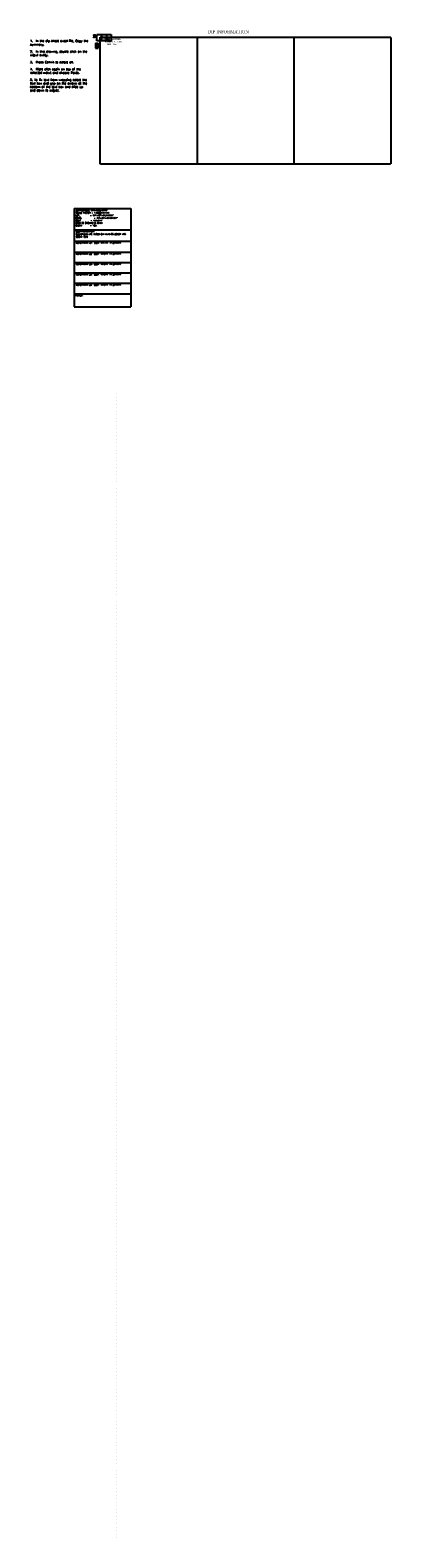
# Model space of a CAD drawing. Extents: x 1490269 to 1614827, y 653968 to 769227.
# Tile 1 of 9: x 1490269 to 1490864, y 653968 to 656459. Entities that reach past the tile are written whole.
import ezdxf

# ---------------------------------------------------------------- set-up
doc = ezdxf.new("R2010")
doc.units = 0
doc.header["$MEASUREMENT"] = 0
doc.linetypes.add('B', pattern=[0.3, 0.25, -0.05])
doc.layers.add('E-DIPS', color=26, linetype='B')
doc.layers.add('SURVEY NOTES', color=10, linetype='Continuous', plot=False)
doc.styles.add('FINE_GRID_LINES', font='simplex')
doc.styles.add('OL100', font='arial.ttf', dxfattribs={"height": 0.1})
doc.styles.add('ONE', font='times.ttf')
doc.styles.get("Standard").update_dxf_attribs({"font": 'simplex.shx'})

msp = doc.modelspace()

# ---------------------------------------------------------------- linework, layer by layer
at = {"layer": 'E-DIPS'}
for p, q in [((1490378.5, 656451.9), (1490386.5, 656451.9)), ((1490378.5, 656441.4), (1490378.5, 656451.9)), ((1490386.5, 656441.4), (1490378.5, 656441.4)), ((1490384.4, 656447.8), (1490544.4, 656447.8)), ((1490384.4, 656237.8), (1490384.4, 656447.8)), ((1490386.5, 656451.9), (1490386.5, 656441.4)), ((1490386.5, 656451.9), (1490394.5, 656451.9)), ((1490394.5, 656441.4), (1490386.5, 656441.4)), ((1490394.5, 656451.9), (1490394.5, 656441.4)), ((1490394.5, 656451.9), (1490402.5, 656451.9)), ((1490402.5, 656441.4), (1490394.5, 656441.4)), ((1490402.5, 656451.9), (1490402.5, 656441.4)), ((1490544.4, 656447.8), (1490544.4, 656237.8)), ((1490544.4, 656447.8), (1490704.4, 656447.8)), ((1490704.4, 656447.8), (1490704.4, 656237.8)), ((1490704.4, 656447.8), (1490864.4, 656447.8)), ((1490864.4, 656447.8), (1490864.4, 656237.8)), ((1490544.4, 656237.8), (1490384.4, 656237.8)), ((1490704.4, 656237.8), (1490544.4, 656237.8)), ((1490864.4, 656237.8), (1490704.4, 656237.8))]:
    msp.add_line(p, q, dxfattribs=at)
at = {"layer": 'SURVEY NOTES'}
for p, q in [((1490376.4, 656437.7), (1490381, 656437.7)), ((1490376.4, 656437.7), (1490376.4, 656435)), ((1490376.4, 656436), (1490381, 656436)), ((1490376.4, 656435.1), (1490381, 656435.1)), ((1490376.4, 656435), (1490376.4, 656434.1)), ((1490376.4, 656434.2), (1490381, 656434.2)), ((1490376.4, 656434.2), (1490376.4, 656434.1)), ((1490376.4, 656434.2), (1490376.4, 656433.2)), ((1490376.4, 656433.3), (1490381, 656433.3)), ((1490376.4, 656433.3), (1490381, 656433.3)), ((1490376.4, 656433.3), (1490376.4, 656432.4)), ((1490376.4, 656432.4), (1490381, 656432.4)), ((1490376.4, 656432.4), (1490381, 656432.4)), ((1490376.4, 656432.4), (1490376.4, 656429.6)), ((1490376.4, 656431.6), (1490381, 656431.6)), ((1490376.4, 656431.6), (1490381, 656431.6)), ((1490376.4, 656430.7), (1490381, 656430.7)), ((1490376.4, 656429.6), (1490381, 656429.6)), ((1490381, 656437.7), (1490381, 656429.6)), ((1490341.4, 656164.4), (1490434.8, 656164.4)), ((1490341.4, 656164.4), (1490341.4, 656109.7)), ((1490434.8, 656164.4), (1490434.8, 656001.9)), ((1490341.4, 656129.6), (1490434.8, 656129.6)), ((1490341.4, 656110.5), (1490434.8, 656110.5)), ((1490341.4, 656109.7), (1490341.4, 656091.3)), ((1490341.4, 656092.7), (1490341.4, 656091.3)), ((1490341.4, 656092.6), (1490341.4, 656074.1)), ((1490341.4, 656092.5), (1490434.8, 656092.5)), ((1490341.4, 656075.4), (1490434.8, 656075.4)), ((1490341.4, 656075.4), (1490434.8, 656075.4)), ((1490341.4, 656075.4), (1490341.4, 656057)), ((1490341.4, 656058.3), (1490434.8, 656058.3)), ((1490341.4, 656058.3), (1490434.8, 656058.3)), ((1490341.4, 656058.3), (1490341.4, 656001.9)), ((1490341.4, 656041.1), (1490434.8, 656041.1)), ((1490341.4, 656041.1), (1490434.8, 656041.1)), ((1490341.4, 656023.9), (1490434.8, 656023.9)), ((1490341.4, 656001.9), (1490434.8, 656001.9))]:
    msp.add_line(p, q, dxfattribs=at)

# ---------------------------------------------------------------- texts
at = {"layer": 'E-DIPS', "color": 251, "attachment_point": 1}
for insert, char_height, width in [((1490268.4, 656443.3), 3.5, 105.081), ((1490372.7, 656451.7), 0.175, 5.254)]:
    msp.add_mtext('1.  In the dip sheet excel file, Copy the summary. \\P\\P2.  In this drawing, double click on the mtext entity.\\P\\P3.  Press Ctrl+A to select all.  \\P\\P4.  Right click again on top of the selected mtext and choose Paste.\\P\\P5. To fix text from wrapping select the text box and grip on the arrows at the bottom of the text box and slide up and down to adjust. ', dxfattribs=dict(at, insert=insert, char_height=char_height, width=width))
at = {"layer": 'E-DIPS'}
note = msp.add_mtext_dynamic_manual_height_columns('REPLACE THIS TEXT WITH THE TEXT FROM THE \\PDIP SHEETS FILE.\\PFOLLOW THE DIRECTIONS OUTLINED TO THE LEFT.\\P\\P.\\P.\\P.\\P.\\P.\\P.\\P.\\P.\\P.\\P.\\P.\\P.\\P.\\P.\\P.\\P.\\P.\\P.\\P.\\P.\\P.\\P.\\P.\\P.\\P.\\P.\\P.\\P.\\P.\\P.\\P.\\P.\\P.\\P.\\P.\\P.\\P.\\P.\\P.\\P.\\P', width=1.6, gutter_width=0.4, heights=[10.3, 10.3, 10.3, 10.3, 10.3, 10.3, 10.3, 10.3, 10.3, 10.2, 10.3, 0], dxfattribs=dict(at, insert=(1490378.7, 656451.8), char_height=0.125, attachment_point=1, style='OL100'))
for column, words in zip(note.columns.linked_columns, ['.\\P.\\P.\\P.\\P.\\P.\\P.\\P.\\P.\\P.\\P.\\P.\\P.\\P.\\P.\\P.\\P.\\P.\\P.\\P.\\P.\\P.\\P.\\P.\\P.\\P.\\P.\\P.\\P.\\P.\\P.\\P.\\P.\\P.\\P.\\P.\\P.\\P.\\P.\\P.\\P.\\P.\\P.\\P.\\P.\\P.\\P.\\P.\\P.\\P', '.\\P.\\P.\\P.\\P.\\P.\\P.\\P.\\P.\\P.\\P.\\P.\\P.\\P.\\P.\\P.\\P.\\P.\\P.\\P.\\P.\\P.\\P.\\P.\\P.\\P.\\P.\\P.\\P.\\P.\\P.\\P.\\P.\\P.\\P.\\P.\\P.\\P.\\P.\\P.\\P.\\P.\\P.\\P.\\P.\\P.\\P.\\P.\\P.\\P', '.\\P.\\P.\\P.\\P.\\P.\\P.\\P.\\P.\\P.\\P.{\\H1.4x;\\P.\\P.\\P.\\P.\\P.\\P.\\P.\\P.\\P.\\P.\\P.\\P.\\P.\\P.\\P.\\P.\\P.\\P.\\P.\\P.\\P.\\P.\\P.\\P.\\P.\\P.\\P\\P.\\P.\\P}', '{\\H1.4x;.\\P.\\P.\\P.\\P.\\P.\\P.\\P.\\P.\\P.\\P.\\P.\\P.\\P.\\P.\\P.\\P.\\P.\\P.\\P.\\P.\\P.\\P.\\P.\\P.\\P.\\P.\\P.\\P.\\P.\\P.\\P.\\P.\\P.\\P.\\P.\\P.\\P}', '{\\H1.4x;.\\P.\\P.\\P.\\P.\\P.\\P.\\P.\\P.\\P.\\P.\\P.\\P.\\P.\\P.\\P.\\P.\\P.\\P.\\P.\\P.\\P.\\P.\\P.\\P.\\P.\\P.\\P.\\P.\\P.\\P.\\P.\\P.\\P.\\P.\\P.\\P.\\P}', '{\\H1.4x;.\\P.\\P.\\P.\\P.\\P.\\P.\\P.\\P.\\P.\\P.\\P.\\P.\\P.\\P.\\P.\\P.\\P.\\P.\\P.\\P.\\P.\\P.\\P.\\P.\\P.\\P.\\P.\\P.\\P.\\P.\\P.\\P.\\P.\\P.\\P.\\P.\\P}', '{\\H1.4x;.\\P.\\P.\\P.\\P.\\P.\\P.\\P.\\P.\\P.\\P.\\P.\\P.\\P.\\P.\\P.\\P.\\P.\\P.\\P.\\P.\\P.\\P.\\P.\\P.\\P.\\P.\\P.\\P.\\P.\\P.\\P.\\P.\\P.\\P.\\P.\\P.\\P}', '{\\H1.4x;.\\P.\\P.\\P.\\P.\\P.\\P.\\P.\\P.\\P.\\P.\\P.\\P.\\P.\\P.\\P.\\P.\\P.\\P.\\P.\\P.\\P.\\P.\\P.\\P.\\P.\\P.\\P.\\P.\\P.\\P.\\P.\\P.\\P.\\P.\\P.\\P.\\P}', '{\\H1.4x;.\\P.\\P.\\P.\\P.\\P.\\P.\\P.\\P.\\P.\\P.\\P.\\P.\\P.\\P.\\P.\\P.\\P.\\P.\\P.\\P.\\P.\\P.\\P.\\P.\\P.\\P.\\P.\\P.\\P.\\P.\\P.\\P.\\P.\\P.\\P.\\P.\\P}', '{\\H1.4x;.\\P.\\P.\\P.\\P.\\P.\\P.\\P.\\P.\\P.\\P.\\P.\\P.\\P.\\P.\\P.\\P.\\P.\\P.\\P.\\P.\\P.\\P.\\P.\\P.\\P.\\P.\\P.\\P.\\P.\\P.\\P.\\P.\\P.\\P.\\P.\\P.\\P}', '{\\H1.4x;.\\P.\\P.\\P.\\P.\\P.\\P.\\P.\\P.\\P.\\P.\\P.\\P.\\P.\\P.\\P.\\P.\\P.\\P.\\P.\\P.\\P.\\P.\\P.\\P.\\P.\\P.\\P.\\P.\\P.\\P.\\P.\\P.\\P.\\P.\\P.\\P.\\P\\P\\P\\P}']):
    column.text = words
at = {"layer": 'E-DIPS', "attachment_point": 1, "style": 'ONE'}
for insert, char_height, width in [((1490387.4, 656452.5), 0.25, 4.471), ((1490561.9, 656459.2), 5, 89.425)]:
    msp.add_mtext('DIP INFORMATION', dxfattribs=dict(at, insert=insert, char_height=char_height, width=width))
at = {"layer": 'E-DIPS'}
note = msp.add_mtext_dynamic_manual_height_columns('REPLACE THIS ', width=1.6, gutter_width=0.4, heights=[10.3, 10.3, 10.3, 10.3, 10.3, 10.3, 10.3, 10.3, 10.3, 10.2, 10.3, 0], dxfattribs=dict(at, insert=(1490388.4, 656445.6), char_height=2.5, attachment_point=1, style='OL100'))
for column, words in zip(note.columns.linked_columns, ['TEXT WITH ', 'THE TEXT ', 'FROM THE \\P', 'DIP SHEETS ', 'FILE.\\PFOLLOW ', 'THE DIRECTIONS ', 'OUTLINED TO ', 'THE LEFT.\\P', '\\P.\\P', '.\\P.\\P', '.\\P.\\P.\\P.\\P.\\P.\\P.\\P.\\P.\\P.\\P.\\P.\\P.\\P.\\P.\\P.\\P.\\P.\\P.\\P.\\P.\\P.\\P.\\P.\\P.\\P.\\P.\\P.\\P.\\P.\\P.\\P.\\P.\\P.\\P.\\P.\\P.\\P.\\P.\\P.\\P.\\P.\\P.\\P.\\P.\\P.\\P.\\P.\\P.\\P.\\P.\\P.\\P.\\P.\\P.\\P.\\P.\\P.\\P.\\P.\\P.\\P.\\P.\\P.\\P.\\P.\\P.\\P.\\P.\\P.\\P.\\P.\\P.\\P.\\P.\\P.\\P.\\P.\\P.\\P.\\P.\\P.\\P.\\P.\\P.\\P.\\P.\\P.\\P.\\P.\\P.\\P.\\P.\\P.\\P.\\P.\\P.\\P.\\P.\\P.\\P.\\P.\\P.\\P.\\P.\\P.\\P.\\P.\\P.\\P.\\P.\\P.\\P.\\P.\\P.\\P.\\P.\\P.\\P.\\P.\\P.\\P.\\P.\\P.\\P.\\P.\\P.\\P.\\P.\\P.\\P.\\P.\\P.\\P.\\P.\\P.\\P.\\P.\\P.\\P.\\P.\\P.\\P.\\P.\\P.\\P.{\\H1.4x;\\P.\\P.\\P.\\P.\\P.\\P.\\P.\\P.\\P.\\P.\\P.\\P.\\P.\\P.\\P.\\P.\\P.\\P.\\P.\\P.\\P.\\P.\\P.\\P.\\P.\\P.\\P\\P.\\P.\\P.\\P.\\P.\\P.\\P.\\P.\\P.\\P.\\P.\\P.\\P.\\P.\\P.\\P.\\P.\\P.\\P.\\P.\\P.\\P.\\P.\\P.\\P.\\P.\\P.\\P.\\P.\\P.\\P.\\P.\\P.\\P.\\P.\\P.\\P.\\P.\\P.\\P.\\P.\\P.\\P.\\P.\\P.\\P.\\P.\\P.\\P.\\P.\\P.\\P.\\P.\\P.\\P.\\P.\\P.\\P.\\P.\\P.\\P.\\P.\\P.\\P.\\P.\\P.\\P.\\P.\\P.\\P.\\P.\\P.\\P.\\P.\\P.\\P.\\P.\\P.\\P.\\P.\\P.\\P.\\P.\\P.\\P.\\P.\\P.\\P.\\P.\\P.\\P.\\P.\\P.\\P.\\P.\\P.\\P.\\P.\\P.\\P.\\P.\\P.\\P.\\P.\\P.\\P.\\P.\\P.\\P.\\P.\\P.\\P.\\P.\\P.\\P.\\P.\\P.\\P.\\P.\\P.\\P.\\P.\\P.\\P.\\P.\\P.\\P.\\P.\\P.\\P.\\P.\\P.\\P.\\P.\\P.\\P.\\P.\\P.\\P.\\P.\\P.\\P.\\P.\\P.\\P.\\P.\\P.\\P.\\P.\\P.\\P.\\P.\\P.\\P.\\P.\\P.\\P.\\P.\\P.\\P.\\P.\\P.\\P.\\P.\\P.\\P.\\P.\\P.\\P.\\P.\\P.\\P.\\P.\\P.\\P.\\P.\\P.\\P.\\P.\\P.\\P.\\P.\\P.\\P.\\P.\\P.\\P.\\P.\\P.\\P.\\P.\\P.\\P.\\P.\\P.\\P.\\P.\\P.\\P.\\P.\\P.\\P.\\P.\\P.\\P.\\P.\\P.\\P.\\P.\\P.\\P.\\P.\\P.\\P.\\P.\\P.\\P.\\P.\\P.\\P.\\P.\\P.\\P.\\P.\\P.\\P.\\P.\\P.\\P.\\P.\\P.\\P.\\P.\\P.\\P.\\P.\\P.\\P.\\P.\\P.\\P.\\P.\\P.\\P.\\P.\\P.\\P.\\P.\\P.\\P.\\P.\\P.\\P.\\P.\\P.\\P.\\P.\\P.\\P.\\P.\\P.\\P.\\P.\\P.\\P.\\P.\\P.\\P.\\P.\\P.\\P.\\P.\\P.\\P.\\P.\\P.\\P.\\P.\\P.\\P.\\P.\\P.\\P.\\P.\\P.\\P.\\P.\\P.\\P.\\P.\\P.\\P.\\P.\\P.\\P.\\P.\\P.\\P.\\P\\P\\P\\P}']):
    column.text = words
at = {"layer": 'SURVEY NOTES', "attachment_point": 1, "style": 'FINE_GRID_LINES'}
for s, insert, char_height, width in [('JOB NUMBER: XXX-XXX-XXXX\\PSCALE FACTOR - 1.0000XXXXXX\\PLAT.          - XX%%D-XX\'-XX.XXXXX"\\PLONG.        ^I- XX%%D-XX\'-XX.XXXXX"\\PELEV.         - XXX.XXX\'\\PGRID TO GROUND @ #XXX\\PGEOID        - 12A', (1490376.5, 656437.7), 0.125, 4.471), ('ELEVATION DATUM  ', (1490376.5, 656435.9), 0.125, 4.471), ('ELEVATIONS ARE BASED ON NAVD 88 (ODOT VRS GEOID 12A)   ', (1490376.5, 656435.7), 0.125, 4.471), ('BENCHMARK #1  ^IELEV. XXX.XX  PT.#XXXXX       ', (1490376.5, 656435), 0.125, 4.471), ('BENCHMARK #2  ^IELEV. XXX.XX  PT.#XXXXX', (1490376.5, 656434.1), 0.125, 4.534), ('BENCHMARK #3  ^IELEV. XXX.XX  PT.#XXXXX', (1490376.5, 656433.2), 0.125, 4.534), ('BENCHMARK #4  ^IELEV. XXX.XX  PT.#XXXXX', (1490376.5, 656432.4), 0.125, 4.534), ('BENCHMARK #5  ^IELEV. XXX.XX  PT.#XXXXX', (1490376.5, 656431.5), 0.125, 4.534), ('NOTES:', (1490376.5, 656430.6), 0.125, 4.471), ('JOB NUMBER: XXX-XXX-XXXX\\PSCALE FACTOR - 1.0000XXXXXX\\PLAT.          - XX%%D-XX\'-XX.XXXXX"\\PLONG.        ^I- XX%%D-XX\'-XX.XXXXX"\\PELEV.         - XXX.XXX\'\\PGRID TO GROUND @ #XXX\\PGEOID        - 12A', (1490343.8, 656162.8), 2.5, 89.425), ('ELEVATION DATUM  ', (1490344.3, 656128.3), 2.5, 89.425), ('ELEVATIONS ARE BASED ON NAVD 88 (ODOT VRS GEOID 12A)   ', (1490344.3, 656123.4), 2.5, 89.425), ('BENCHMARK #1  ^IELEV. XXX.XX  PT.#XXXXX       ', (1490344.3, 656109.2), 2.5, 89.425), ('BENCHMARK #2  ^IELEV. XXX.XX  PT.#XXXXX', (1490344.1, 656091.1), 2.5, 90.674), ('BENCHMARK #3  ^IELEV. XXX.XX  PT.#XXXXX', (1490344.1, 656074), 2.5, 90.674), ('BENCHMARK #4  ^IELEV. XXX.XX  PT.#XXXXX', (1490344.1, 656056.8), 2.5, 90.674), ('NOTES:', (1490343.8, 656022.4), 2.5, 89.425), ('BENCHMARK #5  ^IELEV. XXX.XX  PT.#XXXXX', (1490344.1, 656039.7), 2.5, 90.674)]:
    msp.add_mtext(s, dxfattribs=dict(at, insert=insert, char_height=char_height, width=width))

doc.saveas('drawing.dxf')
